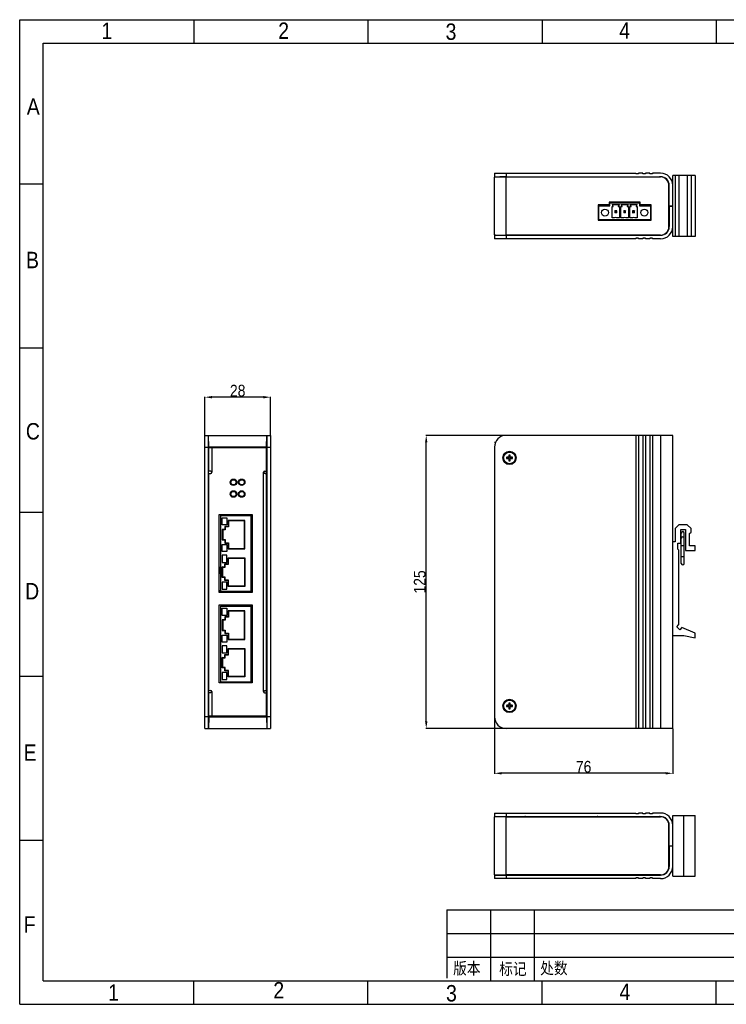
# Model space of a CAD drawing. Header units: millimetres. Extents: x 0 to 594, y 0 to 420.
# Tile 1 of 6: x 0 to 301, y 0 to 420. Entities that reach past the tile are written whole.
import ezdxf

# ---------------------------------------------------------------- set-up
doc = ezdxf.new("R2010")
doc.units = ezdxf.units.MM
doc.header["$LTSCALE"] = 0.01
doc.header["$PDMODE"] = 3
doc.header["$PDSIZE"] = 8
doc.layers.get('0').update_dxf_attribs({"linetype": 'CONTINUOUS'})
doc.layers.get('Defpoints').update_dxf_attribs({"linetype": 'CONTINUOUS'})
for name, color, linetype in [('02___PRT_ALL_AXES', 7, 'CONTINUOUS'), ('1-图形轮廓线层', 7, 'CONTINUOUS'), ('3-尺寸层', 10, 'CONTINUOUS'), ('_2730', 7, 'CONTINUOUS'), ('_4876', 7, 'CONTINUOUS'), ('INTF_MAGENTA', 7, 'CONTINUOUS'), ('INTF_YELLOW', 7, 'CONTINUOUS')]:
    doc.layers.add(name, color=color, linetype=linetype)
doc.styles.get("Standard").update_dxf_attribs({"font": 'arial.ttf', "width": 0.85})
doc.dimstyles.new('ISO-25$0', dxfattribs={"dimtxt": 1.3, "dimasz": 0.8, "dimexe": 0.2, "dimexo": 0.1, "dimgap": 0.2, "dimtad": 1, "dimtoh": 1, "dimdsep": 46, "dimtxsty": 'Standard', "dimcen": 0.3, "dimclrd": 1, "dimclre": 1, "dimclrt": 1, "dimadec": 0, "dimazin": 0, "dimtfac": 1, "dimtmove": 0, "dimatfit": 3, "dimfxl": 1, "dimarcsym": 0})

# ---------------------------------------------------------------- blocks, each defined once
blk = doc.blocks.new('*D55')
at = {"layer": '3-尺寸层', "color": 1, "linetype": 'ByBlock', "lineweight": -2}
for p, q in [((202.44, 122.57), (202.44, 98.34)), ((278.44, 117.57), (278.44, 98.34)), ((275.44, 98.54), (205.44, 98.54))]:
    blk.add_line(p, q, dxfattribs=at)
at = {"layer": '3-尺寸层', "color": 1}
for points in [[(205.44, 99.04), (205.44, 98.04), (202.44, 98.54)], [(275.44, 98.04), (275.44, 99.04), (278.44, 98.54)]]:
    blk.add_solid(points, dxfattribs=at)
at = {"layer": 'Defpoints', "color": 0}
for p in [(202.44, 122.67), (278.44, 117.67), (202.44, 98.54)]:
    blk.add_point(p, dxfattribs=at)
at = {"layer": '3-尺寸层', "color": 1, "insert": (240.44, 101.29), "char_height": 5, "attachment_point": 5}
blk.add_mtext('76', dxfattribs=at)
blk = doc.blocks.new('*D56')
at = {"layer": '3-尺寸层', "color": 1, "linetype": 'ByBlock', "lineweight": -2}
for p, q in [((207.34, 242.67), (173.13, 242.67)), ((173.33, 120.67), (173.33, 239.67)), ((207.34, 117.67), (173.13, 117.67))]:
    blk.add_line(p, q, dxfattribs=at)
at = {"layer": '3-尺寸层', "color": 1}
for points in [[(173.83, 239.67), (172.83, 239.67), (173.33, 242.67)], [(172.83, 120.67), (173.83, 120.67), (173.33, 117.67)]]:
    blk.add_solid(points, dxfattribs=at)
at = {"layer": 'Defpoints', "color": 0}
for p in [(173.33, 242.67), (207.44, 242.67), (207.44, 117.67)]:
    blk.add_point(p, dxfattribs=at)
at = {"layer": '3-尺寸层', "color": 1, "insert": (170.58, 180.17), "char_height": 5, "attachment_point": 5, "rotation": 90}
blk.add_mtext('125', dxfattribs=at)
blk = doc.blocks.new('*D57')
at = {"layer": '3-尺寸层', "color": 1, "linetype": 'ByBlock', "lineweight": -2}
for p, q in [((78.94, 242.77), (78.94, 259.17)), ((103.94, 258.97), (81.94, 258.97)), ((106.94, 242.77), (106.94, 259.17))]:
    blk.add_line(p, q, dxfattribs=at)
at = {"layer": '3-尺寸层', "color": 1}
for points in [[(81.94, 259.47), (81.94, 258.47), (78.94, 258.97)], [(103.94, 258.47), (103.94, 259.47), (106.94, 258.97)]]:
    blk.add_solid(points, dxfattribs=at)
at = {"layer": 'Defpoints', "color": 0}
for p in [(78.94, 258.97), (78.94, 242.67), (106.94, 242.67)]:
    blk.add_point(p, dxfattribs=at)
at = {"layer": '3-尺寸层', "color": 1, "insert": (92.94, 261.73), "char_height": 5, "attachment_point": 5}
blk.add_mtext('28', dxfattribs=at)

msp = doc.modelspace()

# ---------------------------------------------------------------- linework, layer by layer
for p, q in [((0, 420), (594, 420)), ((0, 0), (0, 420)), ((74.25, 420), (74.25, 410.217)), ((148.5, 420), (148.5, 410.217)), ((222.75, 420), (222.75, 410.217)), ((297, 420), (297, 410.217)), ((10, 410), (584, 410)), ((10, 10), (10, 410)), ((0, 350), (10, 350)), ((0, 280), (9.783, 280)), ((0, 210), (10, 210)), ((0, 140), (10, 140)), ((0, 70), (10, 70)), ((182.178, 40.24), (416.922, 40.24)), ((182.178, 40.24), (182.178, 11.189)), ((200.771, 40.24), (200.771, 10)), ((219.364, 40.24), (219.364, 10)), ((182.178, 30.16), (416.922, 30.16)), ((182.178, 20.08), (416.922, 20.08)), ((10, 10), (584, 10)), ((74.25, 0), (74.25, 10)), ((148.5, 0), (148.5, 10)), ((222.75, 0), (222.75, 10)), ((249.149, 10), (444.768, 10)), ((297, 0), (297, 10)), ((0, 0), (594, 0))]:
    msp.add_line(p, q)
at = {"color": 7, "linetype": 'Continuous'}
for p, q in [((202.436, 354.521), (202.436, 353.021)), ((202.436, 354.521), (262.636, 354.521)), ((202.436, 353.021), (273.236, 353.021)), ((202.436, 328.208), (202.436, 352.833)), ((207.436, 354.521), (207.436, 353.021)), ((207.436, 328.121), (207.436, 352.921)), ((207.436, 352.921), (273.236, 352.921)), ((215.936, 352.921), (215.936, 353.021)), ((245.936, 353.021), (245.936, 352.921)), ((262.636, 354.221), (262.636, 354.521)), ((263.836, 354.221), (262.636, 354.221)), ((263.836, 354.521), (263.836, 354.221)), ((265.636, 354.521), (263.836, 354.521)), ((265.636, 354.221), (265.636, 354.521)), ((266.836, 354.221), (265.636, 354.221)), ((268.636, 354.521), (266.836, 354.521)), ((266.836, 354.521), (266.836, 354.221)), ((268.636, 354.221), (268.636, 354.521)), ((269.836, 354.221), (268.636, 354.221)), ((273.236, 354.521), (269.836, 354.521)), ((269.836, 354.521), (269.836, 354.221)), ((287.936, 353.521), (278.436, 353.521)), ((278.436, 327.521), (278.436, 353.521)), ((279.436, 353.521), (279.436, 327.521)), ((281.036, 353.521), (281.036, 327.521)), ((284.636, 353.521), (284.636, 327.521)), ((286.236, 353.521), (286.236, 327.521)), ((287.936, 353.521), (287.936, 327.521)), ((276.836, 331.721), (276.836, 349.321)), ((276.936, 340.571), (276.936, 349.321)), ((246.586, 340.971), (246.586, 334.471)), ((251.286, 340.971), (246.586, 340.971)), ((246.936, 334.821), (246.936, 340.621)), ((246.936, 340.621), (251.636, 340.621)), ((251.286, 342.171), (251.286, 340.971)), ((264.586, 342.171), (251.286, 342.171)), ((251.636, 340.621), (251.636, 341.821)), ((251.636, 341.821), (264.236, 341.821)), ((251.826, 342.021), (251.826, 341.821)), ((264.046, 342.021), (251.826, 342.021)), ((252.556, 340.256), (253.096, 340.256)), ((252.556, 335.471), (252.556, 340.256)), ((252.56, 341.221), (255.71, 341.221)), ((252.56, 341.221), (252.726, 340.625)), ((253.096, 340.625), (252.726, 340.625)), ((253.096, 340.256), (253.096, 340.625)), ((255.526, 340.625), (255.156, 340.625)), ((255.156, 340.625), (255.156, 340.256)), ((255.156, 340.256), (255.696, 340.256)), ((255.526, 340.625), (255.71, 341.221)), ((255.696, 340.256), (255.696, 335.471)), ((256.366, 340.256), (256.906, 340.256)), ((256.366, 335.471), (256.366, 340.256)), ((256.37, 341.221), (259.52, 341.221)), ((256.37, 341.221), (256.536, 340.625)), ((256.906, 340.625), (256.536, 340.625)), ((256.906, 340.256), (256.906, 340.625)), ((259.336, 340.625), (258.966, 340.625)), ((258.966, 340.625), (258.966, 340.256)), ((258.966, 340.256), (259.506, 340.256)), ((259.336, 340.625), (259.52, 341.221)), ((259.506, 340.256), (259.506, 335.471)), ((260.176, 340.256), (260.716, 340.256)), ((260.176, 335.471), (260.176, 340.256)), ((260.18, 341.221), (263.33, 341.221)), ((260.18, 341.221), (260.346, 340.625)), ((260.716, 340.625), (260.346, 340.625)), ((260.716, 340.256), (260.716, 340.625)), ((263.146, 340.625), (262.776, 340.625)), ((262.776, 340.625), (262.776, 340.256)), ((262.776, 340.256), (263.316, 340.256)), ((263.146, 340.625), (263.33, 341.221)), ((263.316, 340.256), (263.316, 335.471)), ((264.046, 342.021), (264.046, 341.821)), ((264.236, 341.821), (264.236, 340.621)), ((264.236, 340.621), (268.936, 340.621)), ((264.586, 340.971), (264.586, 342.171)), ((269.286, 340.971), (264.586, 340.971)), ((268.936, 340.621), (268.936, 334.821)), ((269.286, 334.471), (269.286, 340.971)), ((276.836, 340.571), (278.436, 340.571)), ((276.836, 340.471), (278.436, 340.471)), ((276.936, 340.471), (276.936, 331.721)), ((254.526, 338.421), (253.726, 338.421)), ((253.726, 338.421), (253.726, 337.621)), ((253.926, 338.221), (253.726, 338.421)), ((253.726, 337.621), (253.926, 337.821)), ((254.526, 337.621), (253.726, 337.621)), ((254.326, 338.221), (253.926, 338.221)), ((253.926, 338.221), (253.926, 337.821)), ((254.326, 337.821), (253.926, 337.821)), ((254.526, 338.421), (254.326, 338.221)), ((254.326, 337.821), (254.326, 338.221)), ((254.526, 337.621), (254.326, 337.821)), ((254.526, 337.621), (254.526, 338.421)), ((258.336, 338.421), (257.536, 338.421)), ((257.736, 338.221), (257.536, 338.421)), ((257.536, 338.421), (257.536, 337.621)), ((257.536, 337.621), (257.736, 337.821)), ((258.336, 337.621), (257.536, 337.621)), ((258.136, 338.221), (257.736, 338.221)), ((257.736, 338.221), (257.736, 337.821)), ((258.136, 337.821), (257.736, 337.821)), ((258.336, 338.421), (258.136, 338.221)), ((258.136, 337.821), (258.136, 338.221)), ((258.336, 337.621), (258.136, 337.821)), ((258.336, 337.621), (258.336, 338.421)), ((262.146, 338.421), (261.346, 338.421)), ((261.546, 338.221), (261.346, 338.421)), ((261.346, 338.421), (261.346, 337.621)), ((261.346, 337.621), (261.546, 337.821)), ((262.146, 337.621), (261.346, 337.621)), ((261.946, 338.221), (261.546, 338.221)), ((261.546, 338.221), (261.546, 337.821)), ((261.946, 337.821), (261.546, 337.821)), ((262.146, 338.421), (261.946, 338.221)), ((261.946, 337.821), (261.946, 338.221)), ((262.146, 337.621), (261.946, 337.821)), ((262.146, 337.621), (262.146, 338.421)), ((246.586, 334.821), (269.286, 334.821)), ((246.586, 334.471), (269.286, 334.471)), ((253.083, 335.471), (252.556, 335.471)), ((255.696, 335.471), (255.169, 335.471)), ((256.893, 335.471), (256.366, 335.471)), ((259.506, 335.471), (258.979, 335.471)), ((260.703, 335.471), (260.176, 335.471)), ((263.316, 335.471), (262.789, 335.471)), ((202.436, 328.021), (202.436, 326.521)), ((202.436, 328.021), (273.236, 328.021)), ((273.236, 328.121), (207.436, 328.121)), ((207.436, 328.021), (207.436, 326.521)), ((262.636, 326.521), (202.436, 326.521)), ((263.836, 326.821), (262.636, 326.821)), ((262.636, 326.821), (262.636, 326.521)), ((263.836, 326.521), (263.836, 326.821)), ((265.636, 326.521), (263.836, 326.521)), ((266.836, 326.821), (265.636, 326.821)), ((265.636, 326.821), (265.636, 326.521)), ((266.836, 326.521), (266.836, 326.821)), ((268.636, 326.521), (266.836, 326.521)), ((269.836, 326.821), (268.636, 326.821)), ((268.636, 326.821), (268.636, 326.521)), ((269.836, 326.521), (269.836, 326.821)), ((273.236, 326.521), (269.836, 326.521)), ((287.936, 327.521), (278.436, 327.521)), ((78.943, 117.672), (78.943, 242.672)), ((78.943, 242.672), (80.514, 242.672)), ((80.443, 117.672), (80.443, 242.672)), ((80.587, 240.172), (80.443, 240.172)), ((80.631, 237.672), (80.543, 242.672)), ((80.543, 242.672), (106.943, 242.672)), ((105.256, 237.672), (105.343, 242.672)), ((105.3, 240.172), (105.443, 240.172)), ((105.443, 117.672), (105.443, 242.672)), ((106.943, 242.672), (106.943, 117.672)), ((202.863, 239.672), (202.457, 239.672)), ((278.436, 242.672), (207.436, 242.672)), ((262.636, 242.672), (262.636, 117.672)), ((263.836, 242.672), (263.836, 117.672)), ((265.636, 242.672), (265.636, 117.672)), ((266.836, 242.672), (266.836, 117.672)), ((268.636, 242.672), (268.636, 117.672)), ((269.836, 242.672), (269.836, 117.672)), ((273.236, 242.672), (273.236, 117.672)), ((278.436, 117.672), (278.436, 242.672)), ((78.943, 237.672), (80.443, 237.672)), ((105.343, 237.672), (80.631, 237.672)), ((81.743, 237.472), (81.743, 237.672)), ((84.696, 237.472), (84.7, 237.672)), ((84.743, 237.472), (84.743, 237.672)), ((84.987, 237.672), (84.99, 237.472)), ((86.693, 237.672), (86.693, 237.472)), ((91.643, 237.472), (91.643, 237.672)), ((92.843, 237.472), (92.843, 237.672)), ((92.893, 237.472), (92.893, 237.672)), ((96.393, 237.472), (96.393, 237.672)), ((96.733, 237.672), (96.733, 237.472)), ((97.293, 237.472), (97.293, 237.672)), ((98.593, 237.672), (98.593, 237.472)), ((98.643, 237.672), (98.643, 237.472)), ((100.243, 237.672), (100.243, 237.472)), ((100.896, 237.472), (100.9, 237.672)), ((101.143, 237.472), (101.143, 237.672)), ((101.19, 237.472), (101.187, 237.672)), ((104.143, 237.472), (104.143, 237.672)), ((104.443, 237.472), (104.443, 237.672)), ((104.943, 237.472), (104.943, 237.672)), ((105.343, 235.672), (105.343, 237.672)), ((105.443, 235.672), (105.343, 235.672)), ((105.443, 237.672), (106.943, 237.672)), ((202.436, 237.672), (202.436, 122.672)), ((80.643, 234.522), (80.443, 234.522)), ((80.643, 231.622), (80.443, 231.622)), ((105.243, 234.522), (105.443, 234.522)), ((105.243, 231.622), (105.443, 231.622)), ((207.599, 233.26), (207.599, 232.884)), ((207.599, 233.26), (207.686, 233.172)), ((207.599, 232.884), (207.686, 232.971)), ((207.686, 233.172), (207.686, 232.971)), ((207.698, 233.359), (207.786, 233.272)), ((208.449, 233.359), (207.698, 233.359)), ((207.698, 232.784), (207.786, 232.872)), ((207.698, 232.784), (208.449, 232.784)), ((208.537, 233.272), (207.786, 233.272)), ((207.786, 232.872), (208.537, 232.872)), ((208.537, 233.272), (208.449, 233.359)), ((208.537, 232.872), (208.449, 232.784)), ((208.549, 234.21), (208.549, 233.459)), ((208.549, 234.21), (208.636, 234.122)), ((208.636, 233.371), (208.549, 233.459)), ((208.636, 232.772), (208.549, 232.685)), ((208.549, 232.685), (208.549, 231.934)), ((208.549, 231.934), (208.636, 232.021)), ((208.636, 234.122), (208.636, 233.371)), ((208.636, 232.772), (208.636, 232.021)), ((208.648, 234.309), (208.736, 234.222)), ((209.024, 234.309), (208.648, 234.309)), ((208.648, 231.834), (208.736, 231.922)), ((208.648, 231.834), (209.024, 231.834)), ((208.937, 234.222), (208.736, 234.222)), ((208.736, 231.922), (208.937, 231.922)), ((209.024, 234.309), (208.937, 234.222)), ((209.024, 231.834), (208.937, 231.922)), ((209.124, 234.21), (209.036, 234.122)), ((209.036, 233.371), (209.036, 234.122)), ((209.036, 233.371), (209.124, 233.459)), ((209.036, 232.021), (209.036, 232.772)), ((209.036, 232.772), (209.124, 232.685)), ((209.124, 231.934), (209.036, 232.021)), ((209.124, 233.459), (209.124, 234.21)), ((209.124, 231.934), (209.124, 232.685)), ((209.136, 233.272), (209.223, 233.359)), ((209.887, 233.272), (209.136, 233.272)), ((209.136, 232.872), (209.223, 232.784)), ((209.136, 232.872), (209.887, 232.872)), ((209.974, 233.359), (209.223, 233.359)), ((209.223, 232.784), (209.974, 232.784)), ((209.974, 233.359), (209.887, 233.272)), ((209.974, 232.784), (209.887, 232.872)), ((210.074, 233.26), (209.986, 233.172)), ((209.986, 232.971), (209.986, 233.172)), ((210.074, 232.884), (209.986, 232.971)), ((210.074, 232.884), (210.074, 233.26)), ((104.243, 226.627), (104.243, 227.424)), ((85.543, 208.447), (85.543, 176.197)), ((85.543, 208.447), (98.643, 208.447)), ((86.318, 204.517), (86.318, 207.517)), ((86.318, 207.517), (88.318, 207.517)), ((87.893, 208.447), (87.893, 208.947)), ((88.318, 207.517), (88.318, 204.517)), ((88.893, 206.392), (88.893, 203.867)), ((89.043, 206.242), (88.893, 206.392)), ((95.993, 206.392), (88.893, 206.392)), ((89.043, 206.242), (89.043, 203.717)), ((95.843, 206.242), (89.043, 206.242)), ((89.893, 208.447), (89.893, 208.947)), ((92.893, 208.447), (92.893, 208.947)), ((94.893, 208.447), (94.893, 208.947)), ((95.843, 206.242), (95.993, 206.392)), ((95.843, 194.392), (95.843, 206.242)), ((95.993, 194.242), (95.993, 206.392)), ((98.643, 175.697), (98.643, 208.947)), ((88.318, 204.517), (86.318, 204.517)), ((86.393, 202.567), (86.393, 198.067)), ((86.543, 202.417), (86.393, 202.567)), ((87.393, 202.567), (86.393, 202.567)), ((86.543, 202.417), (86.543, 198.217)), ((87.543, 202.417), (86.543, 202.417)), ((87.393, 203.867), (87.393, 202.567)), ((87.543, 203.717), (87.393, 203.867)), ((88.893, 203.867), (87.393, 203.867)), ((87.543, 202.417), (87.393, 202.567)), ((87.543, 203.717), (87.543, 202.417)), ((89.043, 203.717), (87.543, 203.717)), ((89.043, 203.717), (88.893, 203.867)), ((281.036, 204.572), (279.436, 202.972)), ((279.436, 202.972), (279.436, 197.272)), ((284.636, 204.572), (281.036, 204.572)), ((281.936, 202.572), (283.936, 202.572)), ((281.936, 196.659), (281.936, 202.572)), ((283.936, 202.572), (283.936, 193.572)), ((286.236, 202.972), (284.636, 204.572)), ((286.236, 201.372), (286.236, 202.972)), ((86.543, 198.217), (86.393, 198.067)), ((86.393, 198.067), (87.393, 198.067)), ((86.543, 198.217), (87.543, 198.217)), ((87.543, 198.217), (87.393, 198.067)), ((87.393, 198.067), (87.393, 196.767)), ((87.543, 198.217), (87.543, 196.917)), ((282.086, 188.065), (282.086, 201.022)), ((283.286, 188.065), (283.286, 201.022)), ((285.636, 200.772), (286.236, 201.372)), ((285.636, 195.572), (285.636, 200.772)), ((86.318, 193.117), (86.318, 196.117)), ((86.318, 196.117), (88.318, 196.117)), ((87.543, 196.917), (87.393, 196.767)), ((87.393, 196.767), (88.893, 196.767)), ((87.543, 196.917), (89.043, 196.917)), ((88.318, 196.117), (88.318, 193.117)), ((89.043, 196.917), (88.893, 196.767)), ((88.893, 196.767), (88.893, 194.242)), ((89.043, 194.392), (88.893, 194.242)), ((88.893, 194.242), (95.993, 194.242)), ((89.043, 196.917), (89.043, 194.392)), ((89.043, 194.392), (95.843, 194.392)), ((95.843, 194.392), (95.993, 194.242)), ((279.436, 197.272), (278.436, 197.272)), ((280.636, 196.659), (281.936, 196.659)), ((280.636, 194.159), (280.636, 196.659)), ((280.936, 193.859), (280.636, 194.159)), ((280.936, 193.859), (280.936, 161.859)), ((282.086, 195.772), (283.286, 195.772)), ((283.936, 193.572), (287.936, 193.572)), ((287.936, 195.572), (285.636, 195.572)), ((287.936, 193.572), (287.936, 195.572)), ((88.318, 193.117), (86.318, 193.117)), ((86.318, 191.527), (86.318, 188.527)), ((88.318, 191.527), (86.318, 191.527)), ((88.318, 188.527), (88.318, 191.527)), ((88.893, 187.877), (88.893, 190.402)), ((89.043, 190.252), (88.893, 190.402)), ((88.893, 190.402), (95.993, 190.402)), ((89.043, 187.727), (89.043, 190.252)), ((89.043, 190.252), (95.843, 190.252)), ((95.843, 190.252), (95.993, 190.402)), ((95.843, 190.252), (95.843, 178.402)), ((95.993, 190.402), (95.993, 178.252)), ((282.086, 191.064), (283.286, 191.064)), ((85.443, 186.615), (85.543, 186.673)), ((85.443, 183.728), (85.443, 186.615)), ((86.318, 188.527), (88.318, 188.527)), ((86.393, 182.077), (86.393, 186.577)), ((86.543, 186.427), (86.393, 186.577)), ((86.393, 186.577), (87.393, 186.577)), ((86.543, 182.227), (86.543, 186.427)), ((86.543, 186.427), (87.543, 186.427)), ((87.393, 186.577), (87.393, 187.877)), ((87.543, 187.727), (87.393, 187.877)), ((87.393, 187.877), (88.893, 187.877)), ((87.543, 186.427), (87.393, 186.577)), ((87.543, 186.427), (87.543, 187.727)), ((87.543, 187.727), (89.043, 187.727)), ((89.043, 187.727), (88.893, 187.877)), ((85.543, 183.671), (85.443, 183.728)), ((86.543, 182.227), (86.393, 182.077)), ((87.393, 182.077), (86.393, 182.077)), ((87.543, 182.227), (86.543, 182.227)), ((87.543, 182.227), (87.393, 182.077)), ((87.393, 180.777), (87.393, 182.077)), ((87.543, 180.927), (87.393, 180.777)), ((88.893, 180.777), (87.393, 180.777)), ((87.543, 180.927), (87.543, 182.227)), ((89.043, 180.927), (87.543, 180.927)), ((89.043, 180.927), (88.893, 180.777)), ((88.893, 178.252), (88.893, 180.777)), ((89.043, 178.402), (89.043, 180.927)), ((85.443, 176.615), (85.543, 176.673)), ((85.443, 175.697), (85.443, 176.615)), ((86.318, 180.127), (86.318, 177.127)), ((88.318, 180.127), (86.318, 180.127)), ((86.318, 177.127), (88.318, 177.127)), ((88.318, 177.127), (88.318, 180.127)), ((89.043, 178.402), (88.893, 178.252)), ((95.993, 178.252), (88.893, 178.252)), ((95.843, 178.402), (89.043, 178.402)), ((95.843, 178.402), (95.993, 178.252)), ((85.543, 176.197), (98.643, 176.197)), ((87.893, 176.197), (87.893, 175.697)), ((89.893, 176.197), (89.893, 175.697)), ((90.443, 176.197), (90.443, 175.697)), ((92.893, 176.197), (92.893, 175.697)), ((94.893, 176.197), (94.893, 175.697)), ((95.443, 175.697), (95.443, 176.197)), ((85.543, 169.847), (98.643, 169.847)), ((85.543, 169.847), (85.543, 137.597)), ((86.318, 168.917), (88.318, 168.917)), ((86.318, 165.917), (86.318, 168.917)), ((87.893, 169.847), (87.893, 170.347)), ((88.318, 168.917), (88.318, 165.917)), ((89.893, 169.847), (89.893, 170.347)), ((92.893, 169.847), (92.893, 170.347)), ((94.893, 169.847), (94.893, 170.347)), ((98.643, 137.097), (98.643, 170.347)), ((88.318, 165.917), (86.318, 165.917)), ((87.393, 163.967), (86.393, 163.967)), ((86.543, 163.817), (86.393, 163.967)), ((86.393, 163.967), (86.393, 159.467)), ((87.543, 163.817), (86.543, 163.817)), ((86.543, 163.817), (86.543, 159.617)), ((88.893, 165.267), (87.393, 165.267)), ((87.543, 165.117), (87.393, 165.267)), ((87.393, 165.267), (87.393, 163.967)), ((87.543, 163.817), (87.393, 163.967)), ((89.043, 165.117), (87.543, 165.117)), ((87.543, 165.117), (87.543, 163.817)), ((95.993, 167.792), (88.893, 167.792)), ((89.043, 167.642), (88.893, 167.792)), ((88.893, 167.792), (88.893, 165.267)), ((89.043, 165.117), (88.893, 165.267)), ((95.843, 167.642), (89.043, 167.642)), ((89.043, 167.642), (89.043, 165.117)), ((95.843, 167.642), (95.993, 167.792)), ((95.843, 155.792), (95.843, 167.642)), ((95.993, 155.642), (95.993, 167.792)), ((86.543, 159.617), (86.393, 159.467)), ((86.543, 159.617), (87.543, 159.617)), ((87.543, 159.617), (87.393, 159.467)), ((87.543, 159.617), (87.543, 158.317)), ((280.136, 161.059), (280.936, 161.859)), ((281.409, 159.786), (280.136, 161.059)), ((282.286, 160.663), (281.409, 159.786)), ((287.936, 158.272), (282.286, 160.663)), ((86.318, 157.517), (88.318, 157.517)), ((86.318, 154.517), (86.318, 157.517)), ((86.393, 159.467), (87.393, 159.467)), ((87.393, 159.467), (87.393, 158.167)), ((87.543, 158.317), (87.393, 158.167)), ((87.393, 158.167), (88.893, 158.167)), ((87.543, 158.317), (89.043, 158.317)), ((88.318, 157.517), (88.318, 154.517)), ((89.043, 158.317), (88.893, 158.167)), ((88.893, 158.167), (88.893, 155.642)), ((89.043, 155.792), (88.893, 155.642)), ((88.893, 155.642), (95.993, 155.642)), ((89.043, 158.317), (89.043, 155.792)), ((89.043, 155.792), (95.843, 155.792)), ((95.843, 155.792), (95.993, 155.642)), ((278.436, 157.272), (283.232, 157.272)), ((283.232, 157.272), (287.936, 156.272)), ((287.936, 156.272), (287.936, 158.272)), ((88.318, 154.517), (86.318, 154.517)), ((88.318, 152.927), (86.318, 152.927)), ((86.318, 152.927), (86.318, 149.927)), ((88.318, 149.927), (88.318, 152.927)), ((88.893, 151.802), (95.993, 151.802)), ((89.043, 151.652), (88.893, 151.802)), ((88.893, 149.277), (88.893, 151.802)), ((89.043, 151.652), (95.843, 151.652)), ((89.043, 149.127), (89.043, 151.652)), ((95.843, 151.652), (95.993, 151.802)), ((95.843, 151.652), (95.843, 139.802)), ((95.993, 151.802), (95.993, 139.652)), ((86.318, 149.927), (88.318, 149.927)), ((86.393, 147.977), (87.393, 147.977)), ((86.543, 147.827), (86.393, 147.977)), ((86.393, 143.477), (86.393, 147.977)), ((86.543, 147.827), (87.543, 147.827)), ((86.543, 143.627), (86.543, 147.827)), ((87.393, 149.277), (88.893, 149.277)), ((87.543, 149.127), (87.393, 149.277)), ((87.393, 147.977), (87.393, 149.277)), ((87.543, 147.827), (87.393, 147.977)), ((87.543, 149.127), (89.043, 149.127)), ((87.543, 147.827), (87.543, 149.127)), ((89.043, 149.127), (88.893, 149.277)), ((86.543, 143.627), (86.393, 143.477)), ((87.393, 143.477), (86.393, 143.477)), ((87.543, 143.627), (86.543, 143.627)), ((87.543, 143.627), (87.393, 143.477)), ((87.393, 142.177), (87.393, 143.477)), ((87.543, 142.327), (87.543, 143.627)), ((88.318, 141.527), (86.318, 141.527)), ((86.318, 141.527), (86.318, 138.527)), ((87.543, 142.327), (87.393, 142.177)), ((88.893, 142.177), (87.393, 142.177)), ((89.043, 142.327), (87.543, 142.327)), ((88.318, 138.527), (88.318, 141.527)), ((89.043, 142.327), (88.893, 142.177)), ((88.893, 139.652), (88.893, 142.177)), ((89.043, 139.802), (88.893, 139.652)), ((95.993, 139.652), (88.893, 139.652)), ((89.043, 139.802), (89.043, 142.327)), ((95.843, 139.802), (89.043, 139.802)), ((95.843, 139.802), (95.993, 139.652)), ((85.543, 137.597), (98.643, 137.597)), ((86.318, 138.527), (88.318, 138.527)), ((87.893, 137.597), (87.893, 137.097)), ((89.893, 137.597), (89.893, 137.097)), ((92.893, 137.597), (92.893, 137.097)), ((94.893, 137.597), (94.893, 137.097)), ((104.243, 132.919), (104.243, 133.717)), ((80.643, 128.722), (80.443, 128.722)), ((105.243, 128.722), (105.443, 128.722)), ((207.599, 127.46), (207.686, 127.372)), ((207.599, 127.46), (207.599, 127.084)), ((207.599, 127.084), (207.686, 127.171)), ((207.686, 127.372), (207.686, 127.171)), ((207.698, 127.559), (207.786, 127.472)), ((208.449, 127.559), (207.698, 127.559)), ((207.698, 126.984), (207.786, 127.072)), ((207.698, 126.984), (208.449, 126.984)), ((208.537, 127.472), (207.786, 127.472)), ((207.786, 127.072), (208.537, 127.072)), ((208.537, 127.472), (208.449, 127.559)), ((208.537, 127.072), (208.449, 126.984)), ((208.549, 128.41), (208.636, 128.322)), ((208.549, 128.41), (208.549, 127.659)), ((208.636, 127.571), (208.549, 127.659)), ((208.636, 126.972), (208.549, 126.885)), ((208.549, 126.885), (208.549, 126.134)), ((208.549, 126.134), (208.636, 126.221)), ((208.636, 128.322), (208.636, 127.571)), ((208.636, 126.972), (208.636, 126.221)), ((208.648, 128.509), (208.736, 128.422)), ((209.024, 128.509), (208.648, 128.509)), ((208.648, 126.034), (208.736, 126.122)), ((208.648, 126.034), (209.024, 126.034)), ((208.937, 128.422), (208.736, 128.422)), ((208.736, 126.122), (208.937, 126.122)), ((209.024, 128.509), (208.937, 128.422)), ((209.024, 126.034), (208.937, 126.122)), ((209.124, 128.41), (209.036, 128.322)), ((209.036, 127.571), (209.036, 128.322)), ((209.036, 127.571), (209.124, 127.659)), ((209.036, 126.972), (209.124, 126.885)), ((209.036, 126.221), (209.036, 126.972)), ((209.124, 126.134), (209.036, 126.221)), ((209.124, 127.659), (209.124, 128.41)), ((209.124, 126.134), (209.124, 126.885)), ((209.136, 127.472), (209.223, 127.559)), ((209.887, 127.472), (209.136, 127.472)), ((209.136, 127.072), (209.223, 126.984)), ((209.136, 127.072), (209.887, 127.072)), ((209.974, 127.559), (209.223, 127.559)), ((209.223, 126.984), (209.974, 126.984)), ((209.974, 127.559), (209.887, 127.472)), ((209.974, 126.984), (209.887, 127.072)), ((210.074, 127.46), (209.986, 127.372)), ((209.986, 127.171), (209.986, 127.372)), ((210.074, 127.084), (209.986, 127.171)), ((210.074, 127.084), (210.074, 127.46)), ((80.443, 122.672), (78.943, 122.672)), ((80.643, 125.822), (80.443, 125.822)), ((80.631, 122.672), (80.543, 117.672)), ((80.631, 122.672), (105.343, 122.672)), ((81.743, 122.872), (81.743, 122.672)), ((84.696, 122.872), (84.7, 122.672)), ((84.743, 122.872), (84.743, 122.672)), ((84.99, 122.872), (84.987, 122.672)), ((86.693, 122.872), (86.693, 122.672)), ((92.893, 122.672), (92.893, 122.872)), ((92.993, 122.872), (92.993, 122.672)), ((98.643, 122.872), (98.643, 122.672)), ((100.243, 122.872), (100.243, 122.672)), ((100.896, 122.872), (100.9, 122.672)), ((101.143, 122.872), (101.143, 122.672)), ((101.19, 122.872), (101.187, 122.672)), ((104.143, 122.872), (104.143, 122.672)), ((104.443, 122.672), (104.443, 122.872)), ((104.943, 122.672), (104.943, 122.872)), ((105.243, 125.822), (105.443, 125.822)), ((105.256, 122.672), (105.343, 117.672)), ((105.343, 124.672), (105.443, 124.672)), ((105.343, 122.672), (105.343, 124.672)), ((106.943, 122.672), (105.443, 122.672)), ((78.943, 117.672), (105.343, 117.672)), ((80.443, 120.172), (80.587, 120.172)), ((105.443, 120.172), (105.3, 120.172)), ((105.372, 117.672), (106.943, 117.672)), ((278.436, 117.672), (207.436, 117.672)), ((202.436, 81.604), (202.436, 80.104)), ((202.436, 81.604), (262.636, 81.604)), ((202.436, 80.104), (273.236, 80.104)), ((202.436, 55.291), (202.436, 79.917)), ((207.436, 81.604), (207.436, 80.104)), ((207.436, 55.204), (207.436, 80.004)), ((207.436, 80.004), (273.236, 80.004)), ((262.636, 81.304), (262.636, 81.604)), ((263.836, 81.304), (262.636, 81.304)), ((263.836, 81.604), (263.836, 81.304)), ((265.636, 81.604), (263.836, 81.604)), ((265.636, 81.304), (265.636, 81.604)), ((266.836, 81.304), (265.636, 81.304)), ((268.636, 81.604), (266.836, 81.604)), ((266.836, 81.604), (266.836, 81.304)), ((268.636, 81.304), (268.636, 81.604)), ((269.836, 81.304), (268.636, 81.304)), ((273.236, 81.604), (269.836, 81.604)), ((269.836, 81.604), (269.836, 81.304)), ((278.436, 80.604), (287.936, 80.604)), ((278.436, 54.604), (278.436, 80.604)), ((283.232, 54.604), (283.232, 80.604)), ((287.936, 54.604), (287.936, 80.604)), ((276.836, 58.804), (276.836, 76.404)), ((276.936, 67.654), (276.936, 76.404)), ((276.836, 67.654), (278.436, 67.654)), ((276.836, 67.554), (278.436, 67.554)), ((276.936, 67.554), (276.936, 58.804)), ((202.436, 55.104), (202.436, 53.604)), ((202.436, 55.104), (273.236, 55.104)), ((273.236, 55.204), (207.436, 55.204)), ((207.436, 55.104), (207.436, 53.604)), ((215.936, 55.104), (215.936, 55.204)), ((245.936, 55.104), (245.936, 55.204)), ((278.436, 54.604), (287.936, 54.604)), ((262.636, 53.604), (202.436, 53.604)), ((263.836, 53.904), (262.636, 53.904)), ((262.636, 53.904), (262.636, 53.604)), ((263.836, 53.604), (263.836, 53.904)), ((265.636, 53.604), (263.836, 53.604)), ((266.836, 53.904), (265.636, 53.904)), ((265.636, 53.904), (265.636, 53.604)), ((266.836, 53.604), (266.836, 53.904)), ((268.636, 53.604), (266.836, 53.604)), ((269.836, 53.904), (268.636, 53.904)), ((268.636, 53.904), (268.636, 53.604)), ((269.836, 53.604), (269.836, 53.904)), ((273.236, 53.604), (269.836, 53.604))]:
    msp.add_line(p, q, dxfattribs=at)
at = {"color": 3, "linetype": 'Continuous'}
for p, q in [((80.643, 227.472), (80.643, 237.472)), ((80.643, 237.472), (105.243, 237.472)), ((81.943, 237.472), (81.943, 226.972)), ((105.243, 122.872), (105.243, 237.472)), ((81.003, 227.472), (80.643, 227.472)), ((81.943, 226.972), (81.943, 226.992)), ((103.943, 226.972), (103.944, 226.952)), ((103.943, 133.372), (103.943, 226.972)), ((104.443, 227.472), (105.243, 227.472)), ((80.643, 133.872), (80.643, 226.472)), ((80.643, 226.472), (81.443, 226.472)), ((104.884, 226.472), (105.243, 226.472)), ((80.643, 133.872), (81.443, 133.872)), ((81.003, 132.872), (80.643, 132.872)), ((80.643, 122.872), (80.643, 132.872)), ((81.943, 133.372), (81.943, 122.872)), ((81.943, 133.372), (81.943, 133.351)), ((103.943, 133.372), (103.944, 133.392)), ((104.443, 132.872), (105.243, 132.872)), ((104.884, 133.872), (105.243, 133.872)), ((105.243, 122.872), (80.643, 122.872))]:
    msp.add_line(p, q, dxfattribs=at)
at = {"color": 7, "linetype": 'Continuous'}
for centre, radius in [((249.526, 337.721), 1.5), ((266.346, 337.721), 1.5), ((208.836, 233.072), 2.85), ((208.836, 233.072), 2.609), ((208.836, 233.072), 2.509), ((208.836, 127.272), 2.85), ((208.836, 127.272), 2.609), ((208.836, 127.272), 2.509)]:
    msp.add_circle(centre, radius, dxfattribs=at)
for centre, radius, start, end in [((272.736, 352.521), 0.5, 53.27696, 90), ((273.236, 349.321), 5.2, 0, 90), ((273.236, 349.321), 3.7, 0, 90), ((273.236, 349.321), 3.6, 0, 90), ((254.126, 329.852), 5.714, 79.48208, 100.51792), ((257.936, 329.852), 5.714, 79.48208, 100.51792), ((261.746, 329.852), 5.714, 79.48208, 100.51792), ((215.436, 328.521), 0.5, 270, 306.72304), ((246.436, 328.521), 0.5, 233.27696, 270), ((272.736, 328.521), 0.5, 270, 306.72304), ((273.236, 331.721), 5.2, 270, 0), ((273.236, 331.721), 3.7, 270, 0), ((273.236, 331.721), 3.6, 270, 0), ((207.436, 237.672), 5, 90, 180), ((92.943, 238.172), 1.5, 199.55067, 208.18892), ((282.686, 201.022), 0.6, 0, 180), ((282.686, 198.772), 0.6, 0, 180), ((282.686, 188.064), 0.6, 180, 0), ((87.88, 175.066), 1.432, 146.6582, 153.64733), ((87.867, 175.074), 1.416, 133.96192, 146.66926), ((87.843, 175.098), 1.382, 132.69745, 133.90928), ((87.846, 175.094), 1.388, 126.06809, 132.68962), ((87.943, 175.172), 0.95, 93.28827, 145.88623), ((97.88, 175.066), 1.432, 146.6582, 153.64733), ((97.867, 175.074), 1.416, 133.96192, 146.66926), ((97.843, 175.098), 1.382, 132.69745, 133.90928), ((97.846, 175.094), 1.388, 126.06809, 132.68962), ((97.943, 175.172), 0.95, 41.83074, 145.88623), ((92.943, 122.172), 1.5, 151.81087, 160.44938), ((92.943, 122.172), 1.5, 19.55062, 28.18913), ((207.436, 122.672), 5, 180, 270), ((215.436, 79.604), 0.5, 53.27696, 90), ((246.436, 79.604), 0.5, 90, 126.72304), ((272.736, 79.604), 0.5, 53.27696, 90), ((273.236, 76.404), 5.2, 0, 90), ((273.236, 76.404), 3.7, 0, 90), ((273.236, 76.404), 3.6, 0, 90), ((273.236, 58.804), 5.2, 270, 0), ((273.236, 58.804), 3.7, 270, 0), ((273.236, 58.804), 3.6, 270, 0), ((272.736, 55.604), 0.5, 270, 306.72304)]:
    msp.add_arc(centre, radius, start, end, dxfattribs=at)
at = {"color": 3, "linetype": 'Continuous'}
for centre, start, end in [((81.443, 226.972), 270, 0), ((104.443, 226.972), 90, 180), ((81.443, 133.372), 0, 90), ((104.443, 133.372), 180, 270)]:
    msp.add_arc(centre, 0.5, start, end, dxfattribs=at)
at = {"color": 7, "linetype": 'Continuous'}
for centre, major_axis, ratio, start_param, end_param in [((207.436, 352.833), (5, 0), 0.0174551, 1.5707963, 3.1415927), ((207.436, 328.208), (5, 0), 0.0174551, 3.1415927, 4.712389), ((207.699, 233.259), (0.0712, -0.0712), 0.9924325, 2.3599926, 3.9231927), ((207.699, 232.885), (0.0712, 0.0712), 0.9924325, -3.9231927, -2.3599926), ((207.787, 233.171), (0.0712, -0.0712), 0.9924325, 2.3599926, 3.9231927), ((207.787, 232.972), (0.0712, 0.0712), 0.9924325, 2.3599926, 3.9231927), ((208.448, 233.46), (0.0712, -0.0712), 0.9924325, -0.7816001, 0.7816001), ((208.448, 232.684), (0.0712, 0.0712), 0.9924325, -0.7816001, 0.7816001), ((208.536, 233.372), (0.0712, -0.0712), 0.9924325, -0.7816001, 0.7816001), ((208.536, 232.771), (0.0712, 0.0712), 0.9924325, -0.7816001, 0.7816001), ((208.649, 234.209), (0.0712, -0.0712), 0.9924325, 2.3599926, 3.9231927), ((208.649, 231.935), (0.0712, 0.0712), 0.9924325, -3.9231927, -2.3599926), ((208.737, 234.121), (0.0712, -0.0712), 0.9924325, 2.3599926, 3.9231927), ((208.737, 232.022), (0.0712, 0.0712), 0.9924325, 2.3599926, 3.9231927), ((208.936, 234.121), (-0.0712, -0.0712), 0.9924325, 2.3599926, 3.9231927), ((208.936, 232.022), (-0.0712, 0.0712), 0.9924325, 2.3599926, 3.9231927), ((209.023, 234.209), (0.0712, 0.0712), 0.9924325, -0.7816001, 0.7816001), ((209.023, 231.935), (0.0712, -0.0712), 0.9924325, -0.7816001, 0.7816001), ((209.137, 233.372), (0.0712, 0.0712), 0.9924325, -3.9231927, -2.3599926), ((209.137, 232.771), (0.0712, -0.0712), 0.9924325, 2.3599926, 3.9231927), ((209.224, 233.46), (-0.0712, -0.0712), 0.9924325, -0.7816001, 0.7816001), ((209.224, 232.684), (-0.0712, 0.0712), 0.9924325, -0.7816001, 0.7816001), ((209.886, 233.171), (-0.0712, -0.0712), 0.9924325, 2.3599926, 3.9231927), ((209.886, 232.972), (-0.0712, 0.0712), 0.9924325, 2.3599926, 3.9231927), ((209.973, 233.259), (0.0712, 0.0712), 0.9924325, -0.7816001, 0.7816001), ((209.973, 232.885), (0.0712, -0.0712), 0.9924325, -0.7816001, 0.7816001), ((207.699, 127.459), (0.0712, -0.0712), 0.9924325, 2.3599926, 3.9231927), ((207.699, 127.085), (0.0712, 0.0712), 0.9924325, -3.9231927, -2.3599926), ((207.787, 127.371), (0.0712, -0.0712), 0.9924325, 2.3599926, 3.9231927), ((207.787, 127.172), (0.0712, 0.0712), 0.9924325, 2.3599926, 3.9231927), ((208.448, 127.66), (0.0712, -0.0712), 0.9924325, -0.7816001, 0.7816001), ((208.448, 126.884), (0.0712, 0.0712), 0.9924325, -0.7816001, 0.7816001), ((208.536, 127.572), (0.0712, -0.0712), 0.9924325, -0.7816001, 0.7816001), ((208.536, 126.971), (0.0712, 0.0712), 0.9924325, -0.7816001, 0.7816001), ((208.649, 128.409), (0.0712, -0.0712), 0.9924325, 2.3599926, 3.9231927), ((208.649, 126.135), (0.0712, 0.0712), 0.9924325, -3.9231927, -2.3599926), ((208.737, 128.321), (0.0712, -0.0712), 0.9924325, 2.3599926, 3.9231927), ((208.737, 126.222), (0.0712, 0.0712), 0.9924325, 2.3599926, 3.9231927), ((208.936, 128.321), (-0.0712, -0.0712), 0.9924325, 2.3599926, 3.9231927), ((208.936, 126.222), (-0.0712, 0.0712), 0.9924325, 2.3599926, 3.9231927), ((209.023, 128.409), (0.0712, 0.0712), 0.9924325, -0.7816001, 0.7816001), ((209.023, 126.135), (0.0712, -0.0712), 0.9924325, -0.7816001, 0.7816001), ((209.137, 127.572), (0.0712, 0.0712), 0.9924325, -3.9231927, -2.3599926), ((209.137, 126.971), (0.0712, -0.0712), 0.9924325, 2.3599926, 3.9231927), ((209.224, 127.66), (-0.0712, -0.0712), 0.9924325, -0.7816001, 0.7816001), ((209.224, 126.884), (-0.0712, 0.0712), 0.9924325, -0.7816001, 0.7816001), ((209.886, 127.371), (-0.0712, -0.0712), 0.9924325, 2.3599926, 3.9231927), ((209.886, 127.172), (-0.0712, 0.0712), 0.9924325, 2.3599926, 3.9231927), ((209.973, 127.459), (0.0712, 0.0712), 0.9924325, -0.7816001, 0.7816001), ((209.973, 127.085), (0.0712, -0.0712), 0.9924325, -0.7816001, 0.7816001), ((207.436, 79.917), (5, 0), 0.0174551, 1.5707963, 3.1415927), ((207.436, 55.291), (5, 0), 0.0174551, 3.1415927, 4.712389)]:
    msp.add_ellipse(centre, major_axis=major_axis, ratio=ratio, start_param=start_param, end_param=end_param, dxfattribs=at)
at = {"color": 3, "linetype": 'Continuous'}
for points, knots in [([(81.922, 227.072), (81.867, 227.197), (81.638, 227.345), (81.313, 227.444), (81.104, 227.472), (81.003, 227.472)], [0, 0, 0, 0, 0.3956923, 0.7080561, 1, 1, 1, 1]), ([(81.943, 226.992), (81.943, 226.999), (81.939, 227.026), (81.931, 227.053), (81.922, 227.072)], [0, 0, 0, 0, 0.2376009, 1, 1, 1, 1]), ([(103.944, 226.952), (103.947, 226.898), (104.012, 226.768), (104.171, 226.652), (104.354, 226.568), (104.583, 226.499), (104.765, 226.472), (104.884, 226.472)], [0, 0, 0, 0, 0.1444597, 0.3631838, 0.5139114, 0.6830163, 1, 1, 1, 1]), ([(81.922, 133.272), (81.867, 133.147), (81.638, 132.998), (81.313, 132.9), (81.104, 132.872), (81.003, 132.872)], [0, 0, 0, 0, 0.3956923, 0.7080561, 1, 1, 1, 1]), ([(81.943, 133.351), (81.943, 133.345), (81.939, 133.318), (81.931, 133.291), (81.922, 133.272)], [0, 0, 0, 0, 0.2376009, 1, 1, 1, 1]), ([(103.944, 133.392), (103.947, 133.446), (104.012, 133.576), (104.171, 133.691), (104.354, 133.775), (104.583, 133.845), (104.765, 133.872), (104.884, 133.872)], [0, 0, 0, 0, 0.1444597, 0.3631838, 0.5139114, 0.6830163, 1, 1, 1, 1])]:
    msp.add_open_spline(points, degree=3, knots=knots, dxfattribs=at)
at = {"layer": '02___PRT_ALL_AXES', "color": 7, "linetype": 'Continuous'}
for p, q in [((207.386, 353.021), (207.386, 352.921)), ((210.286, 353.021), (210.286, 352.921)), ((207.386, 328.021), (207.386, 328.121)), ((210.286, 328.021), (210.286, 328.121)), ((207.386, 80.104), (207.386, 80.004)), ((210.286, 80.104), (210.286, 80.004)), ((207.386, 55.104), (207.386, 55.204)), ((210.286, 55.104), (210.286, 55.204))]:
    msp.add_line(p, q, dxfattribs=at)
at = {"layer": '02___PRT_ALL_AXES', "color": 3, "linetype": 'Continuous'}
for p, q in [((85.043, 175.697), (85.043, 208.947)), ((85.043, 208.947), (99.143, 208.947)), ((99.143, 208.947), (99.143, 175.697)), ((99.143, 175.697), (85.043, 175.697)), ((85.043, 170.347), (99.143, 170.347)), ((85.043, 137.097), (85.043, 170.347)), ((99.143, 170.347), (99.143, 137.097)), ((99.143, 137.097), (85.043, 137.097))]:
    msp.add_line(p, q, dxfattribs=at)
for centre in [(91.143, 222.672), (94.643, 222.672), (91.143, 217.672), (94.643, 217.672)]:
    msp.add_circle(centre, 1.4, dxfattribs=at)
at = {"layer": '02___PRT_ALL_AXES', "color": 7, "linetype": 'Continuous'}
for centre, start, end in [((87.943, 175.172), 150.56391, 165.41505), ((87.943, 175.172), 14.58495, 20.76923), ((97.943, 175.172), 150.56391, 165.41505)]:
    msp.add_arc(centre, 2.1, start, end, dxfattribs=at)
at = {"layer": '_2730', "color": 7, "linetype": 'Continuous'}
for p, q in [((89.993, 221.898), (89.993, 223.446)), ((90.354, 223.822), (91.932, 223.822)), ((92.293, 223.446), (92.293, 221.898)), ((93.493, 221.898), (93.493, 223.446)), ((93.854, 223.822), (95.432, 223.822)), ((95.793, 221.898), (95.793, 223.446)), ((89.993, 216.898), (89.993, 218.446)), ((90.354, 221.522), (91.932, 221.522)), ((90.354, 218.822), (91.932, 218.822)), ((91.352, 221.302), (91.352, 221.522)), ((92.293, 218.446), (92.293, 216.898)), ((93.493, 216.898), (93.493, 218.446)), ((94.643, 221.522), (93.854, 221.522)), ((93.854, 218.822), (95.432, 218.822)), ((94.643, 221.272), (94.643, 221.522)), ((95.793, 216.898), (95.793, 218.446)), ((90.354, 216.522), (91.932, 216.522)), ((91.352, 216.302), (91.352, 216.522)), ((94.643, 216.522), (93.854, 216.522)), ((94.643, 216.272), (94.643, 216.522))]:
    msp.add_line(p, q, dxfattribs=at)
for centre in [(91.143, 222.672), (94.643, 222.672), (91.143, 217.672), (94.643, 217.672)]:
    msp.add_circle(centre, 1.1, dxfattribs=at)
at = {"layer": '_4876', "color": 7, "linetype": 'Continuous'}
for p, q in [((92.443, 223.163), (92.443, 222.181)), ((93.424, 223.338), (93.424, 222.006)), ((93.935, 221.472), (93.988, 221.472)), ((93.978, 221.452), (93.978, 221.472)), ((93.988, 221.448), (93.988, 221.472)), ((94.543, 221.286), (94.543, 221.522)), ((92.443, 218.163), (92.443, 217.181)), ((93.424, 218.338), (93.424, 217.006)), ((93.935, 216.472), (93.988, 216.472)), ((93.978, 216.452), (93.978, 216.472)), ((93.988, 216.448), (93.988, 216.472)), ((94.543, 216.286), (94.543, 216.522))]:
    msp.add_line(p, q, dxfattribs=at)
at = {"layer": 'INTF_MAGENTA', "color": 6, "linetype": 'Continuous'}
for p, q in [((246.936, 334.821), (246.586, 334.821)), ((269.286, 334.821), (268.936, 334.821)), ((98.643, 237.472), (98.643, 237.672)), ((98.643, 208.447), (98.643, 208.947)), ((98.643, 175.697), (98.643, 176.197)), ((98.643, 169.847), (98.643, 170.347)), ((98.643, 137.097), (98.643, 137.597)), ((98.643, 122.672), (98.643, 122.872))]:
    msp.add_line(p, q, dxfattribs=at)
at = {"layer": 'INTF_YELLOW', "color": 2, "linetype": 'Continuous'}
for p, q in [((247.026, 334.821), (268.846, 334.821)), ((98.643, 176.197), (98.643, 208.447)), ((98.643, 137.597), (98.643, 169.847))]:
    msp.add_line(p, q, dxfattribs=at)

# ---------------------------------------------------------------- texts
at = {"line_spacing_factor": 0.9}
for s, insert, char_height, width, attachment_point in [('1', (34.816, 418.724), 7, 5.95, 1), ('2', (110.217, 418.796), 7, 5.95, 1), ('3', (181.581, 418.394), 7, 5.95, 1), ('4', (255.594, 418.852), 7, 5.95, 1), ('A', (3.02, 386.421), 7, 5.95, 1), ('B', (2.684, 320.99), 7, 5.95, 1), ('C', (2.62, 247.929), 7, 5.95, 1), ('D', (2.301, 179.712), 7, 5.95, 1), ('E', (1.664, 110.859), 7, 5.95, 1), ('F', (1.664, 37.542), 7, 5.95, 1), ('{\\f宋体|b0|i0|c0|p2;版本}', (190.638, 17.862), 5.04, 28.16122, 2), ('{\\f宋体|b0|i0|c134|p2;标记}', (210.274, 17.626), 5.04, 28.16122, 2), ('{\\f宋体|b0|i0|c134|p2;处\\f宋体|b0|i0|c0|p2;数}', (227.761, 17.926), 5.04, 28.16122, 2), ('1', (37.685, 8.534), 7, 5.95, 1), ('2', (108.132, 9.49), 7, 5.95, 1), ('4', (255.722, 8.853), 7, 5.95, 1), ('3', (181.768, 8.215), 7, 5.95, 1)]:
    msp.add_mtext(s, dxfattribs=dict(at, insert=insert, char_height=char_height, width=width, attachment_point=attachment_point))
at = {"layer": '1-图形轮廓线层', "width": 0.85, "flags": 3}
msp.add_attdef('文字', (189.394, 5.164), '', height=0.0667, dxfattribs=at)

# ---------------------------------------------------------------- dimensions: what is measured, and where the dimension line sits
at = {"layer": '3-尺寸层'}
for base, p1, p2, picture, middle in [((78.943, 258.973), (106.943, 242.672), (78.943, 242.672), '*D57', (92.943, 261.725)), ((202.436, 98.541), (278.436, 117.672), (202.436, 122.672), '*D55', (240.436, 101.294))]:
    dim = msp.add_linear_dim(base=base, p1=p1, p2=p2, dimstyle='ISO-25$0', override={"dimtxt": 5, "dimasz": 3, "dimarcsym": 1}, dxfattribs=at)
    dim.commit()
    dim.dimension.update_dxf_attribs({"geometry": picture, "text_midpoint": middle})
dim = msp.add_linear_dim(base=(173.329, 242.672), p1=(207.436, 117.672), p2=(207.436, 242.672), angle=90, dimstyle='ISO-25$0', override={"dimtxt": 5, "dimasz": 3, "dimarcsym": 1}, dxfattribs=at)
dim.commit()
dim.dimension.update_dxf_attribs({"geometry": '*D56', "text_midpoint": (170.576, 180.172)})

doc.saveas('drawing.dxf')
